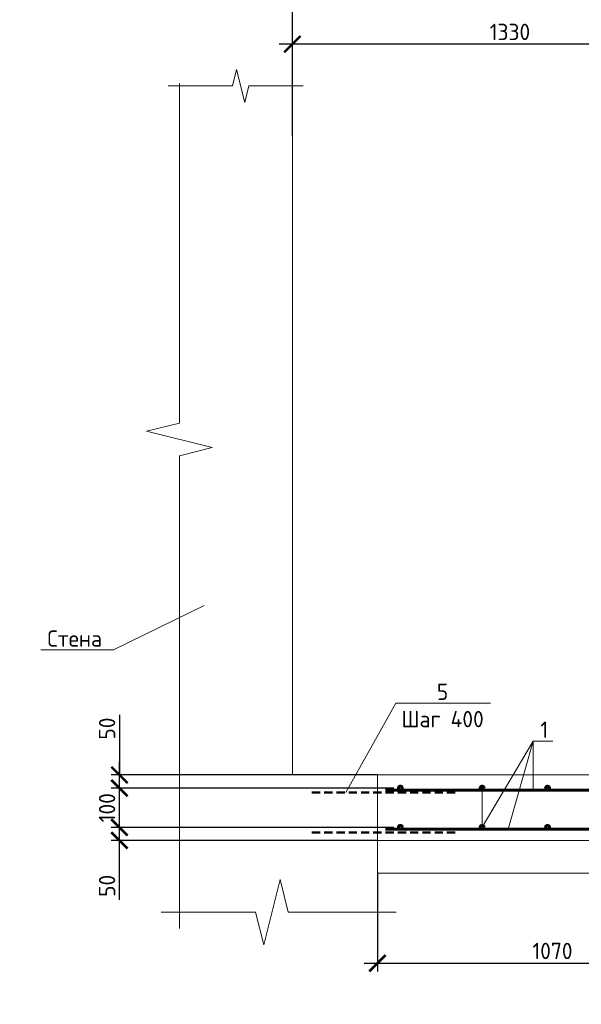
# Model space of a CAD drawing. Header units: millimetres. Extents: x 130535 to 3472113, y -231620 to 121434.
# Tile 94 of 133: x 612237 to 620820, y -6974 to 8071. Entities that reach past the tile are written whole.
import ezdxf
from ezdxf import colors
from ezdxf.entities.mleader import LeaderData, LeaderLine
from ezdxf.math import Vec2, Vec3

# ---------------------------------------------------------------- set-up
doc = ezdxf.new("R2010")
doc.units = ezdxf.units.MM
doc.linetypes.add('DASHED2', pattern=[0.375, 0.25, -0.125])
doc.layers.get('DEFPOINTS').update_dxf_attribs({"color": 1, "lineweight": 0})
for name, color, linetype, lineweight in [('Основная 0.60', 142, 'Continuous', 60), ('РАЗМЕРЫ', 1, 'Continuous', 9), ('Символы 0.20', 1, 'Continuous', 20), ('Текст 0.25', 82, 'Continuous', 25), ('Тонкая', 81, 'Continuous', 20), ('Тонкая 0.20', 30, 'Continuous', 20)]:
    doc.layers.add(name, color=color, linetype=linetype, lineweight=lineweight)
doc.styles.add('GOST-2.304_Type-B', font='GOST_Common.ttf')
doc.styles.add('ГОСТ', font='isocpeur.TTF')
doc.dimstyles.new('СПДС', dxfattribs={"dimscale": 100, "dimtxt": 2.5, "dimasz": 2.5, "dimexe": 1.25, "dimexo": 0, "dimtad": 1, "dimdec": 0, "dimtxsty": 'GOST-2.304_Type-B', "dimblk": 'ARCHTICK', "dimcen": 2.5, "dimdle": 2, "dimadec": 0, "dimazin": 2, "dimtfac": 0.75, "dimtdec": 0, "dimtmove": 1, "dimatfit": 3, "dimfxl": 1, "dimtolj": 1, "dimarcsym": 1})

# ---------------------------------------------------------------- blocks, each defined once
blk = doc.blocks.new('_None')
blk = doc.blocks.new('_ArchTick')
at = {"color": 0, "linetype": 'ByBlock', "const_width": 0.15}
blk.add_lwpolyline([(-0.5, -0.5), (0.5, 0.5)], dxfattribs=at)
blk = doc.blocks.new('*D330')
at = {"layer": 'DEFPOINTS', "color": 0, "linetype": 'Continuous', "lineweight": 0, "transparency": 16777216}
for p in [(613761, -4270), (617954, -4270), (617704, -4470)]:
    blk.add_point(p, dxfattribs=at)
at = {"layer": 'РАЗМЕРЫ', "color": 0, "linetype": 'Continuous', "lineweight": -2, "transparency": 16777216}
for p, q in [((613761, -4670), (613761, -4070)), ((617954, -4270), (613636, -4270)), ((617704, -4470), (613636, -4470)), ((613761, -5377), (613761, -4470))]:
    blk.add_line(p, q, dxfattribs=at)
at = {"layer": 'РАЗМЕРЫ', "color": 0, "linetype": 'Continuous', "lineweight": -2, "transparency": 16777216, "xscale": 250, "yscale": 250, "zscale": 250}
for p, rotation in [((613761, -4270), 90), ((613761, -4470), 270)]:
    blk.add_blockref('_ArchTick', p, dxfattribs=dict(at, rotation=rotation))
at = {"layer": 'РАЗМЕРЫ', "color": 0, "linetype": 'Continuous', "lineweight": 0, "transparency": 16777216, "insert": (613573, -5164), "char_height": 250, "attachment_point": 5, "rotation": 90, "style": 'GOST-2.304_Type-B'}
blk.add_mtext('\\A1;50', dxfattribs=at)
blk = doc.blocks.new('*D331')
at = {"layer": 'DEFPOINTS', "color": 0, "linetype": 'Continuous', "lineweight": 0, "transparency": 16777216}
for p in [(613761, -3670), (617954, -3670), (617954, -4270)]:
    blk.add_point(p, dxfattribs=at)
at = {"layer": 'РАЗМЕРЫ', "color": 0, "linetype": 'Continuous', "lineweight": -2, "transparency": 16777216}
for p, q in [((613761, -4470), (613761, -3470)), ((617954, -3670), (613636, -3670)), ((617954, -4270), (613636, -4270))]:
    blk.add_line(p, q, dxfattribs=at)
at = {"layer": 'РАЗМЕРЫ', "color": 0, "linetype": 'Continuous', "lineweight": -2, "transparency": 16777216, "xscale": 250, "yscale": 250, "zscale": 250}
for p, rotation in [((613761, -3670), 90), ((613761, -4270), 270)]:
    blk.add_blockref('_ArchTick', p, dxfattribs=dict(at, rotation=rotation))
at = {"layer": 'РАЗМЕРЫ', "color": 0, "linetype": 'Continuous', "lineweight": 0, "transparency": 16777216, "insert": (613573, -3970), "char_height": 250, "attachment_point": 5, "rotation": 90, "style": 'GOST-2.304_Type-B'}
blk.add_mtext('\\A1;100', dxfattribs=at)
blk = doc.blocks.new('*D332')
at = {"layer": 'DEFPOINTS', "color": 0, "linetype": 'Continuous', "lineweight": 0, "transparency": 16777216}
for p in [(613761, -3470), (617704, -3470), (617954, -3670)]:
    blk.add_point(p, dxfattribs=at)
at = {"layer": 'РАЗМЕРЫ', "color": 0, "linetype": 'Continuous', "lineweight": -2, "transparency": 16777216}
for p, q in [((613761, -2549), (613761, -3470)), ((613761, -3870), (613761, -3270)), ((617704, -3470), (613636, -3470)), ((617954, -3670), (613636, -3670))]:
    blk.add_line(p, q, dxfattribs=at)
at = {"layer": 'РАЗМЕРЫ', "color": 0, "linetype": 'Continuous', "lineweight": -2, "transparency": 16777216, "xscale": 250, "yscale": 250, "zscale": 250}
for p, rotation in [((613761, -3470), 90), ((613761, -3670), 270)]:
    blk.add_blockref('_ArchTick', p, dxfattribs=dict(at, rotation=rotation))
at = {"layer": 'РАЗМЕРЫ', "color": 0, "linetype": 'Continuous', "lineweight": 0, "transparency": 16777216, "insert": (613573, -2761), "char_height": 250, "attachment_point": 5, "rotation": 90, "style": 'GOST-2.304_Type-B'}
blk.add_mtext('\\A1;50', dxfattribs=at)
blk = doc.blocks.new('*D336')
at = {"layer": 'DEFPOINTS', "color": 0, "linetype": 'Continuous', "lineweight": 0, "transparency": 16777216}
for p in [(623054, -3470), (617704, -4961), (623054, -6346)]:
    blk.add_point(p, dxfattribs=at)
at = {"layer": 'РАЗМЕРЫ', "color": 0, "linetype": 'Continuous', "lineweight": -2, "transparency": 16777216}
for p, q in [((623054, -3470), (623054, -6471)), ((617704, -4961), (617704, -6471)), ((617504, -6346), (623254, -6346))]:
    blk.add_line(p, q, dxfattribs=at)
at = {"layer": 'РАЗМЕРЫ', "color": 0, "linetype": 'Continuous', "lineweight": -2, "transparency": 16777216, "xscale": 250, "yscale": 250, "zscale": 250, "rotation": 180}
blk.add_blockref('_ArchTick', (617704, -6346), dxfattribs=at)
at = {"layer": 'РАЗМЕРЫ', "color": 0, "linetype": 'Continuous', "lineweight": -2, "transparency": 16777216, "xscale": 250, "yscale": 250, "zscale": 250}
blk.add_blockref('_ArchTick', (623054, -6346), dxfattribs=at)
at = {"layer": 'РАЗМЕРЫ', "color": 0, "linetype": 'Continuous', "lineweight": 0, "transparency": 16777216, "insert": (620379, -6159), "char_height": 250, "attachment_point": 5, "style": 'GOST-2.304_Type-B'}
blk.add_mtext('\\A1;1070', dxfattribs=at)
blk = doc.blocks.new('*D310')
at = {"layer": 'DEFPOINTS', "color": 0, "linetype": 'Continuous', "lineweight": 0, "transparency": 16777216}
for p in [(616404, 7696), (616404, 6294), (623054, 6294)]:
    blk.add_point(p, dxfattribs=at)
at = {"layer": 'РАЗМЕРЫ', "color": 0, "linetype": 'Continuous', "lineweight": -2, "transparency": 16777216}
for p, q in [((623254, 7696), (616204, 7696)), ((616404, 6294), (616404, 7821)), ((623054, 6294), (623054, 7821))]:
    blk.add_line(p, q, dxfattribs=at)
at = {"layer": 'РАЗМЕРЫ', "color": 0, "linetype": 'Continuous', "lineweight": -2, "transparency": 16777216, "xscale": 250, "yscale": 250, "zscale": 250, "rotation": 180}
blk.add_blockref('_ArchTick', (616404, 7696), dxfattribs=at)
at = {"layer": 'РАЗМЕРЫ', "color": 0, "linetype": 'Continuous', "lineweight": -2, "transparency": 16777216, "xscale": 250, "yscale": 250, "zscale": 250}
blk.add_blockref('_ArchTick', (623054, 7696), dxfattribs=at)
at = {"layer": 'РАЗМЕРЫ', "color": 0, "linetype": 'Continuous', "lineweight": 0, "transparency": 16777216, "insert": (619729, 7884), "char_height": 250, "attachment_point": 5, "style": 'GOST-2.304_Type-B'}
blk.add_mtext('\\A1;1330', dxfattribs=at)
blk = doc.blocks.new('*D311')
at = {"layer": 'DEFPOINTS', "color": 0, "linetype": 'Continuous', "lineweight": 0, "transparency": 16777216}
for p in [(616404, 8476), (616404, 6294), (624054, 6294)]:
    blk.add_point(p, dxfattribs=at)
at = {"layer": 'РАЗМЕРЫ', "color": 0, "linetype": 'Continuous', "lineweight": -2, "transparency": 16777216}
for p, q in [((616404, 6294), (616404, 8601)), ((624054, 6294), (624054, 8601)), ((624254, 8476), (616204, 8476))]:
    blk.add_line(p, q, dxfattribs=at)
at = {"layer": 'РАЗМЕРЫ', "color": 0, "linetype": 'Continuous', "lineweight": -2, "transparency": 16777216, "xscale": 250, "yscale": 250, "zscale": 250, "rotation": 180}
blk.add_blockref('_ArchTick', (616404, 8476), dxfattribs=at)
at = {"layer": 'РАЗМЕРЫ', "color": 0, "linetype": 'Continuous', "lineweight": -2, "transparency": 16777216, "xscale": 250, "yscale": 250, "zscale": 250}
blk.add_blockref('_ArchTick', (624054, 8476), dxfattribs=at)
at = {"layer": 'РАЗМЕРЫ', "color": 0, "linetype": 'Continuous', "lineweight": 0, "transparency": 16777216, "insert": (620229, 8663), "char_height": 250, "attachment_point": 5, "style": 'GOST-2.304_Type-B'}
blk.add_mtext('\\A1;1530', dxfattribs=at)

msp = doc.modelspace()

# ---------------------------------------------------------------- linework, layer by layer
at = {"linetype": 'DASHED2', "lineweight": 50, "ltscale": 500}
for p, q in [((616703.9, -3739.8), (618923.8, -3739.8)), ((616703.9, -4349.8), (618923.8, -4349.8))]:
    msp.add_line(p, q, dxfattribs=at)
at = {"linetype": 'ByBlock', "lineweight": 20, "ltscale": 0.5}
for points in [[(614677.1, 7096.5), (614677.1, 1907.7), (614177.1, 1782.7), (615177.1, 1532.7), (614677.1, 1407.7), (614677.1, -5817.3)], [(617992.4, -5567.3), (616340.9, -5567.3), (616215.9, -5067.3), (615965.9, -6067.3), (615840.9, -5567.3), (614400, -5567.3)]]:
    msp.add_lwpolyline(points, dxfattribs=at)
at = {"layer": 'Основная 0.60'}
for p, q in [((623770.2, -3699.8), (617828.9, -3699.8)), ((623770.2, -4299.8), (617828.9, -4299.8))]:
    msp.add_line(p, q, dxfattribs=at)
for centre in [(618053.9, -3669.8), (619303.9, -3669.8), (620303.9, -3669.8), (620303.9, -3669.8), (618053.9, -4269.8), (619303.9, -4269.8), (620303.9, -4269.8), (620303.9, -4269.8)]:
    msp.add_circle(centre, 30, dxfattribs=at)
at = {"layer": 'РАЗМЕРЫ', "linetype": 'Continuous', "lineweight": 0}
for p, q in [((620085.5, -2953.8), (619702.5, -4299.8)), ((620085.5, -2953.8), (620085.5, -3699.8)), ((614677.1, -3469.8), (617703.9, -3469.8)), ((617703.9, -3469.8), (617703.9, -5567.3))]:
    msp.add_line(p, q, dxfattribs=at)
at = {"layer": 'Тонкая'}
msp.add_lwpolyline([(614508.3, 7057.7), (614658.3, 7057.7), (615487.9, 7057.7), (615550.4, 7307.7), (615675.4, 6807.7), (615737.9, 7057.7), (616567.4, 7057.7), (616567.4, 7057.7)], dxfattribs=at)
at = {"layer": 'Тонкая 0.20'}
for p, q in [((616403.9, 6846.5), (616403.9, -3469.8)), ((617703.9, -4469.8), (617703.9, -3469.8)), ((617703.9, -3469.8), (623053.9, -3469.8)), ((624553.9, -4469.8), (617703.9, -4469.8)), ((624553.9, -4969.8), (617703.9, -4969.8))]:
    msp.add_line(p, q, dxfattribs=at)

# ---------------------------------------------------------------- texts
at = {"insert": (153574.3, 18462.6), "char_height": 330, "attachment_point": 1, "style": 'ГОСТ'}
msp.add_mtext_dynamic_manual_height_columns('\\pi10055.14148;{\\H1.5152x;\\P\\pi7542.56108;Общие указания\\P\\pi1650;}1.^IРабочая документация разработана в соответствии с заданием на проектирование, требованиями действующих технических регламентов, стандартов, сводов правил и других документов, содержащих установленные требования.\\P2.^IРабочая документация выполнена в соответствии со следующими нормативными и техническими документами:\\P-^IСП 20.13330.2016 "Нагрузки и Воздействия";\\P-^IСП 63.13330.2012 "Бетонные и железобетонные конструкции. Основные положения";\\P-^IСП 22.13330.2016 "Основания зданий и сооружений";\\P-^IСП 45.13330.2012 "Земляные сооружения, основания и фундаменты".\\P3.   За относительную отметку 0,000 принята отметка чистого пола первого этажа.\\P4.^IПеречень видов работ, для которых необходимо составлять акты освидетельствования скрытых работ:\\P-^Iармирование конструкций;\\P-^Iосвидетельствование опалубки перед бетонированием;\\P-^Iвыполнение сварочных работ;\\P-^Iотбор контрольных проб бетона;\\P-^Iсоответствие законченных железобетонных конструкций проекту с отображением качества работ;\\P-^Iустройство монолитных конструкций, выполняемых в зимнее время;  \\P\\pi0;        -    устройство гидроизоляции;\\P\\pi1650;-^Iуплотнение грунтов и обратную засыпку.\\PЗапрещается выполнение последующих работ при отсутствии актов освидетельствования предшествующих скрытых работ во всех случаях.\\P\\pi0;        5. Проект рассчитан на производство работ в период положительных температур. В случае выполнения работ при отрицательных температурах необходимо выполнять требования СНиП часть 3 по производству работ и ППР.\\P        6. При минимальной температуре воздуха до минус 15°С допускается:\\P\\pi1650;-выдерживание бетона в конструкции методом термоса, при предварительном разогреве бетонной смеси;\\P -форсированный электроразогрев бетона в конструкции с повторным уплотнением.\\PПри минимальной температуре воздуха до минус 25°С допускается:\\P -обогрев бетона в греющей опалубке с помощью низкотемпературных электронагревателей;\\P -электродный сквозной прогрев бетона;\\P -электрообогрев с помощью греющего провода.', width=18460.283, gutter_width=5800, heights=[33815.2], dxfattribs=at)
at = {"layer": 'Текст 0.25', "char_height": 250, "attachment_point": 1, "style": 'GOST-2.304_Type-B'}
for s, insert in [('\\pi750;1 Обратную засыпку пазух выполнять непучинистым, ненабухающим грунтом без органических включений с проливкой водой слоями не более 20 см с уплотнением грунта до коэффициента уплотнения 0,95.\\P2 При производстве земляных работ не допускать ухудшения свойств грунтов и качества подготовленного основания вследствие замачивания, промерзания, размыва, повреждения механизмами и транспортом.\\P3 Поз. 5 установить на хим. анкер BIT 200 (EASY FIX DIT-200) или аналог. Анкеровка выполняется в теле стен и в теле плиты по всей длине с шагом 400 мм.\\P4 При изготовлении пространственных арматурных каркасов соединение стержней выполнять при помощи вязальной проволоки. \\P5 Поз. 4 установить в шахматном порядке.\\P6 Выполнить обмазочную гидроизоляцию всех поверхностей, соприкасающихся с грунтом, горячим битумом за 2 раза.', (451078.6, 4816.9)), ('\\pi750;1 Обратную засыпку пазух выполнять непучинистым, ненабухающим грунтом без органических включений с проливкой водой слоями не более 20 см с уплотнением грунта до коэффициента уплотнения 0,95.\\P2 При производстве земляных работ не допускать ухудшения свойств грунтов и качества подготовленного основания вследствие замачивания, промерзания, размыва, повреждения механизмами и транспортом.\\P3 Поз. 5 установить на хим. анкер BIT 200 (EASY FIX DIT-200) или аналог. Анкеровка выполняется в теле стен, ступеней и в теле плиты по всей длине с шагом 400 мм.\\P4 При изготовлении пространственных арматурных каркасов соединение стержней выполнять при помощи вязальной проволоки. \\P5 Поз. 4 установить в шахматном порядке.\\P6 Выполнить обмазочную гидроизоляцию всех поверхностей, соприкасающихся с грунтом, горячим битумом за 2 раза.\\P7 Поз. 2 выполняется в теле стен, ступеней и в теле плиты по всей длине с шагом 200 мм', (515636.1, 4816.9)), ('\\pi750;1 Обратную засыпку пазух выполнять непучинистым, ненабухающим грунтом без органических включений с проливкой водой слоями не более 20 см с уплотнением грунта до коэффициента уплотнения 0,95.\\P2 При производстве земляных работ не допускать ухудшения свойств грунтов и качества подготовленного основания вследствие замачивания, промерзания, размыва, повреждения механизмами и транспортом.\\P3 Поз. 5 установить на хим. анкер BIT 200 (EASY FIX DIT-200) или аналог. Анкеровка выполняется в теле стен, ступеней и в теле плиты по всей длине с шагом 400 мм.\\P4 При изготовлении пространственных арматурных каркасов соединение стержней выполнять при помощи вязальной проволоки. \\P5 Поз. 4 установить в шахматном порядке.\\P6 Выполнить обмазочную гидроизоляцию всех поверхностей, соприкасающихся с грунтом, горячим битумом за 2 раза.\\P7 Поз. 2 выполняется в теле стен, ступеней и в теле плиты по всей длине с шагом 200 мм', (580193.7, 4816.9))]:
    msp.add_mtext_dynamic_manual_height_columns(s, width=17507.725, gutter_width=1250, heights=[0], dxfattribs=dict(at, insert=insert))

# ---------------------------------------------------------------- dimensions: what is measured, and where the dimension line sits
at = {"layer": 'РАЗМЕРЫ', "color": 3, "linetype": 'Continuous', "lineweight": 0}
for base, p1, picture, middle in [((616403.9, 8475.8), (624053.9, 6294), '*D311', (620228.9, 8663.3)), ((616403.9, 7696.5), (623053.9, 6294), '*D310', (619728.9, 7884))]:
    dim = msp.add_linear_dim(base=base, p1=p1, p2=(616403.9, 6294), dimstyle='СПДС', override={"dimlfac": 0.2}, dxfattribs=at)
    dim.commit()
    dim.dimension.update_dxf_attribs({"geometry": picture, "text_midpoint": middle})
for base, p1, p2, picture, middle in [((613760.8, -3469.8), (617953.9, -3669.8), (617703.9, -3469.8), '*D332', (613742, -2761.2)), ((613760.8, -4269.8), (617703.9, -4469.8), (617953.9, -4269.8), '*D330', (613812.4, -5164.4))]:
    dim = msp.add_linear_dim(base=base, p1=p1, p2=p2, angle=90, text='50', dimstyle='СПДС', override={"dimlfac": 0.2}, dxfattribs=at)
    dim.commit()
    dim.dimension.update_dxf_attribs({"geometry": picture, "text_midpoint": middle, "dimtype": 160})
dim = msp.add_linear_dim(base=(613760.8, -3669.8), p1=(617953.9, -4269.8), p2=(617953.9, -3669.8), angle=90, text='100', dimstyle='СПДС', override={"dimlfac": 0.2}, dxfattribs=at)
dim.commit()
dim.dimension.update_dxf_attribs({"geometry": '*D331', "text_midpoint": (613573.3, -3969.8)})
dim = msp.add_linear_dim(base=(623053.9, -6346.2), p1=(617703.9, -4960.5), p2=(623053.9, -3469.8), angle=180, dimstyle='СПДС', override={"dimlfac": 0.2}, dxfattribs=at)
dim.commit()
dim.dimension.update_dxf_attribs({"geometry": '*D336', "text_midpoint": (620378.9, -6158.7)})

# ---------------------------------------------------------------- leaders
at = {"layer": 'Символы 0.20', "ltscale": 100}
ml = msp.add_multileader_mtext('Standard', dxfattribs=at)
ml.set_content('Труба Тр\\Pниз трубы в уровне верха плиты', color=256, style='ГОСТ')
ml.set_leader_properties(color=256, linetype='ByLayer', lineweight=-1)
ml.set_arrow_properties(name='NONE')
ml.build(insert=Vec2(0, 0))
ml.multileader.update_dxf_attribs({"text_left_attachment_type": 6, "text_right_attachment_type": 6, "dogleg_length": 2.5, "arrow_head_size": 45, "scale": 100})
ctx = ml.context
ctx.base_point, ctx.scale, ctx.char_height, ctx.arrow_head_size, ctx.landing_gap_size, ctx.plane_origin = Vec3(374236, 9404.1), 100, 300, 45, 22.5, Vec3(368339.5, 6093.6)
ctx.left_attachment, ctx.right_attachment = 6, 6
notes = []
notes.append((ctx, [(1, (1, 1, 0), (373986, 9404.1), (1, 0), 250, [(0, [(373346.6, 7763.7)], 0, [])])]))
ctx.mtext.insert, ctx.mtext.width, ctx.mtext.flow_direction = Vec3(374258.5, 9794.1), 6442.783, 5
ml = msp.add_multileader_mtext('Standard', dxfattribs=at)
ml.set_content('Щебень фр.20-40', color=256, style='ГОСТ')
ml.set_leader_properties(color=256, linetype='ByLayer', lineweight=-1)
ml.set_arrow_properties(name='NONE')
ml.build(insert=Vec2(0, 0))
ml.multileader.update_dxf_attribs({"text_left_attachment_type": 6, "text_right_attachment_type": 6, "dogleg_length": 2.5, "arrow_head_size": 45, "scale": 100})
ctx = ml.context
ctx.base_point, ctx.scale, ctx.char_height, ctx.arrow_head_size, ctx.landing_gap_size, ctx.plane_origin = Vec3(443794.3, 5890.3), 100, 300, 45, 22.5, Vec3(437897.8, 2579.9)
ctx.left_attachment, ctx.right_attachment = 6, 6
notes.append((ctx, [(1, (1, 1, 0), (443544.3, 5890.3), (1, 0), 250, [(0, [(441793.3, 7316.8)], 0, [])])]))
ctx.mtext.insert, ctx.mtext.width, ctx.mtext.flow_direction = Vec3(443816.8, 6280.3), 2129.129, 5
at = {"layer": 'Символы 0.20'}
ml = msp.add_multileader_mtext('Standard', dxfattribs=at)
ml.set_content('Стена', color=256, style='GOST-2.304_Type-B')
ml.set_leader_properties(color=256, linetype='ByLayer', lineweight=-1)
ml.set_arrow_properties(name='NONE')
ml.build(insert=Vec2(0, 0))
ml.multileader.update_dxf_attribs({"text_left_attachment_type": 6, "text_right_attachment_type": 6, "dogleg_length": 1, "arrow_head_size": 18, "scale": 20})
ctx = ml.context
ctx.base_point, ctx.scale, ctx.char_height, ctx.arrow_head_size, ctx.landing_gap_size, ctx.plane_origin = Vec3(612651.1, -1560.2), 20, 250, 18, 9, Vec3(614048.1, -817.9)
ctx.left_attachment, ctx.right_attachment = 6, 6
notes.append((ctx, [(0, (1, 1, 0), (613669.1, -1560.2), (-1, 0), 100, [(0, [(615058.8, -882.5)], 0, [])])]))
ctx.mtext.insert, ctx.mtext.flow_direction = Vec3(612660.1, -1260.2), 5
ml = msp.add_multileader_mtext('Standard', dxfattribs=at)
ml.set_content('5\\PШаг 400', color=256, style='GOST-2.304_Type-B')
ml.set_leader_properties(color=256, linetype='ByLayer', lineweight=-1)
ml.set_arrow_properties(name='NONE')
ml.build(insert=Vec2(0, 0))
ml.multileader.update_dxf_attribs({"text_left_attachment_type": 6, "text_right_attachment_type": 6, "dogleg_length": 1, "arrow_head_size": 18, "scale": 20})
ctx = ml.context
ctx.base_point, ctx.scale, ctx.char_height, ctx.arrow_head_size, ctx.landing_gap_size, ctx.plane_origin = Vec3(618085.7, -2374.5), 20, 250, 18, 9, Vec3(617235, -1199.9)
ctx.left_attachment, ctx.right_attachment, ctx.text_align_type = 6, 6, 1
notes.append((ctx, [(0, (1, 1, 0), (617985.7, -2374.5), (1, 0), 100, [(0, [(617222.3, -3739.8)], 0, [])])]))
ctx.mtext.insert, ctx.mtext.alignment, ctx.mtext.flow_direction = Vec3(618700, -2074.5), 2, 5
ml = msp.add_multileader_mtext('Standard', dxfattribs=at)
ml.set_content('1', color=256, style='GOST-2.304_Type-B')
ml.set_leader_properties(color=256, linetype='ByLayer', lineweight=-1)
ml.set_arrow_properties(name='NONE')
ml.build(insert=Vec2(0, 0))
ml.multileader.update_dxf_attribs({"text_left_attachment_type": 6, "text_right_attachment_type": 6, "dogleg_length": 1, "arrow_head_size": 18, "scale": 20})
ctx = ml.context
ctx.base_point, ctx.scale, ctx.char_height, ctx.arrow_head_size, ctx.landing_gap_size, ctx.plane_origin = Vec3(620185.5, -2953.8), 20, 250, 18, 9, Vec3(616787.2, 2250.2)
ctx.left_attachment, ctx.right_attachment = 6, 6
notes.append((ctx, [(0, (1, 1, 0), (620085.5, -2953.8), (1, 0), 100, [(1, [(619303.9, -3669.8), (619303.9, -4269.8)], 0, [])])]))
ctx.mtext.insert, ctx.mtext.width, ctx.mtext.flow_direction = Vec3(620194.5, -2653.8), 28.429, 5
for ctx, leaders in notes:
    for number, flags, end, landing, length, lines in leaders:
        leader = LeaderData()
        leader.index, (leader.has_last_leader_line, leader.has_dogleg_vector, leader.attachment_direction) = number, flags
        leader.last_leader_point, leader.dogleg_vector, leader.dogleg_length = Vec3(end), Vec3(landing), length
        for number, points, colour, breaks in lines:
            line = LeaderLine()
            line.index, line.vertices, line.color, line.breaks = number, Vec3.list(points), colors.encode_raw_color(colour), breaks
            leader.lines.append(line)
        ctx.leaders.append(leader)

doc.saveas('drawing.dxf')
